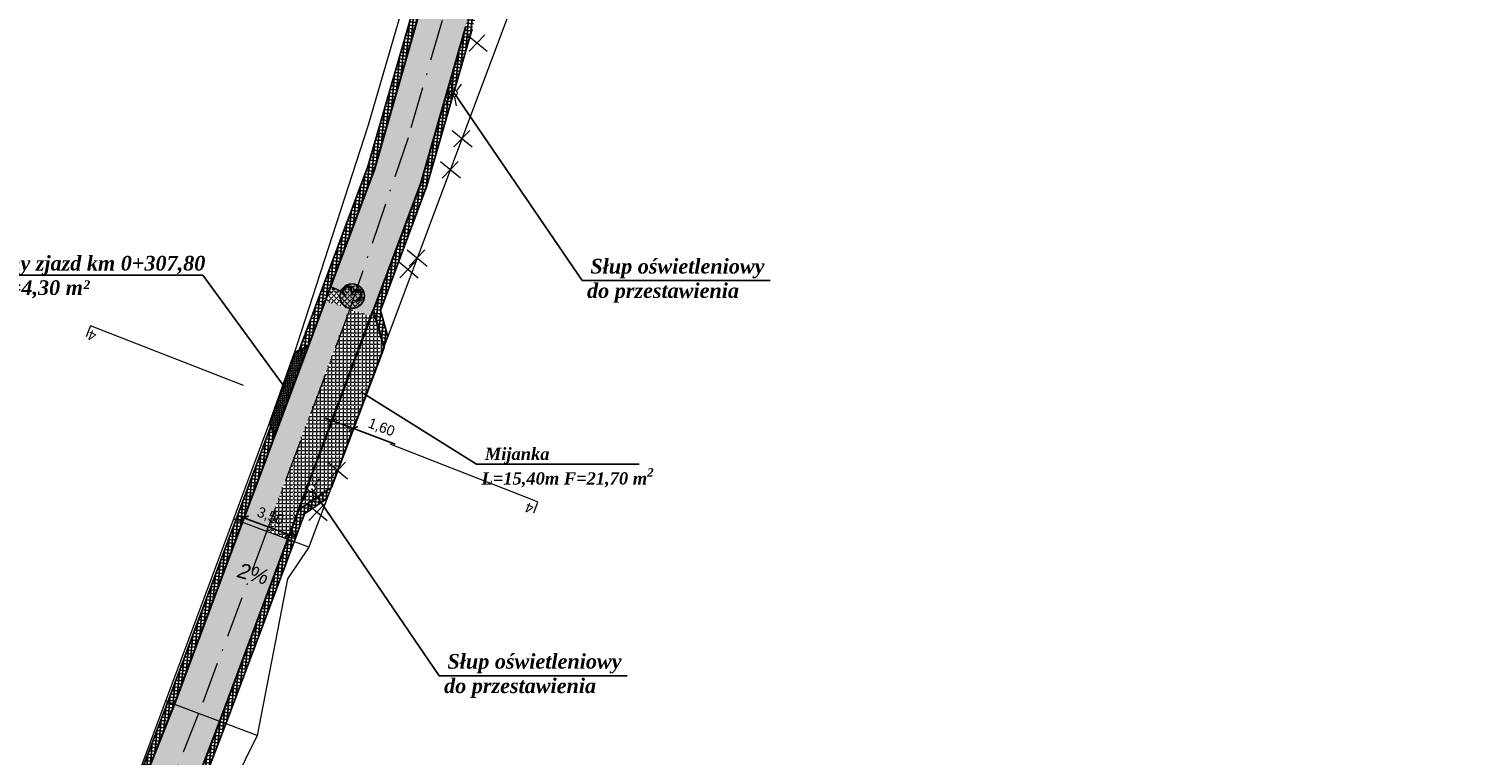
# Model space of a CAD drawing. Header units: metres. Extents: x 5555129 to 5556676, y 5635595 to 5636517.
# Tile 184 of 256: x 5556186 to 5556290, y 5635684 to 5635736. Entities that reach past the tile are written whole.
import ezdxf

# ---------------------------------------------------------------- set-up
doc = ezdxf.new("R2010")
doc.units = ezdxf.units.M
doc.header["$MEASUREMENT"] = 0
doc.linetypes.add('KROPK3-2', pattern=[5, 3, -1, 0, -1])
doc.linetypes.add('PRZER3-1', pattern=[4, 3, -1])
for name, color, linetype, lineweight, true_color in [('drogi', 7, 'Continuous', 20, 0xd6bc51), ('GESDZI_O', 7, 'Continuous', 18, 0x0a0909), ('GESKKL_O', 7, 'PRZER3-1', 18, 0x008000)]:
    doc.layers.add(name, color=color, linetype=linetype, lineweight=lineweight, true_color=true_color)
doc.layers.add('Warstwa 1', color=220, linetype='Continuous', lineweight=20)
doc.styles.add('GEO-INFO', font='plfontwi.shx', dxfattribs={"height": 0.25})
doc.styles.get("Standard").update_dxf_attribs({"font": 'plfontwi.shx', "height": 0.75})
doc.dimstyles.new('ISO-25', dxfattribs={"dimtxt": 2.5, "dimasz": 2.5, "dimexe": 1.25, "dimexo": 0.625, "dimtad": 1, "dimtxsty": 'Standard', "dimcen": 2.5, "dimadec": 0, "dimazin": 0, "dimtfac": 1, "dimtmove": 0, "dimatfit": 3, "dimfxl": 1, "dimarcsym": 0})
pattern_1 = [(85, (511.457, -240.33497), (-0.249048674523, 0.021788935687), []), (175, (511.457, -240.33497), (-0.021788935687, -0.249048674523), [])]
pattern_2 = [(0, (511.457, -240.33497), (0, 0.275), [0.2, -0.075]), (90, (511.457, -240.33497), (-0.275, 2e-17), [0.2, -0.075])]

# ---------------------------------------------------------------- blocks, each defined once
blk = doc.blocks.new('_Oblique')
at = {"color": 0, "linetype": 'ByBlock', "lineweight": -2}
blk.add_line((-0.5, -0.5), (0.5, 0.5), dxfattribs=at)
blk = doc.blocks.new('*D2581')
at = {"layer": 'Defpoints', "color": 0, "linetype": 'Continuous', "lineweight": 18}
for p in [(5556207.48, 5635707.82), (5556209.03, 5635707.24), (5556209.03, 5635707.24)]:
    blk.add_point(p, dxfattribs=at)
at = {"layer": 'Warstwa 1', "color": 0, "linetype": 'Continuous', "lineweight": -2}
for p, q in [((5556207.02, 5635707.99), (5556209.03, 5635707.24)), ((5556207.26, 5635707.23), (5556207.05, 5635706.65)), ((5556209.03, 5635707.24), (5556212.07, 5635706.1)), ((5556208.81, 5635706.65), (5556208.59, 5635706.07))]:
    blk.add_line(p, q, dxfattribs=at)
at = {"layer": 'Warstwa 1', "color": 0, "linetype": 'ByBlock', "lineweight": -2, "xscale": 0.5, "yscale": 0.5, "zscale": 0.5}
for p, rotation in [((5556207.48, 5635707.82), 159.4646525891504), ((5556209.03, 5635707.24), 339.4646525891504)]:
    blk.add_blockref('_Oblique', p, dxfattribs=dict(at, rotation=rotation))
at = {"layer": 'Warstwa 1', "color": 0, "linetype": 'Continuous', "lineweight": 20, "insert": (5556211.05, 5635707.28), "char_height": 0.75, "attachment_point": 5, "rotation": 339.4647}
blk.add_mtext('1,60', dxfattribs=at)
blk = doc.blocks.new('*D2590')
at = {"layer": 'Defpoints', "color": 0, "linetype": 'Continuous', "lineweight": 18}
for p in [(5556200.99, 5635700.43), (5556204.27, 5635699.21), (5556204.39, 5635699.53)]:
    blk.add_point(p, dxfattribs=at)
at = {"layer": 'Warstwa 1', "color": 0, "linetype": 'Continuous', "lineweight": -2}
for p, q in [((5556201.21, 5635701.02), (5556201.55, 5635701.93)), ((5556200.64, 5635700.93), (5556204.86, 5635699.36)), ((5556204.49, 5635699.79), (5556204.83, 5635700.7))]:
    blk.add_line(p, q, dxfattribs=at)
at = {"layer": 'Warstwa 1', "color": 0, "linetype": 'ByBlock', "lineweight": -2, "xscale": 0.5, "yscale": 0.5, "zscale": 0.5}
for p, rotation in [((5556201.11, 5635700.75), 159.5175467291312), ((5556204.39, 5635699.53), 339.5175467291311)]:
    blk.add_blockref('_Oblique', p, dxfattribs=dict(at, rotation=rotation))
at = {"layer": 'Warstwa 1', "color": 0, "linetype": 'Continuous', "lineweight": 20, "insert": (5556203.01, 5635700.84), "char_height": 0.75, "attachment_point": 5, "rotation": 339.5175}
blk.add_mtext('3,50', dxfattribs=at)

msp = doc.modelspace()

# ---------------------------------------------------------------- hatches: boundary and pattern name
h = msp.add_hatch()
h.set_pattern_fill('ANSI37', color=141, scale=2, angle=40)
h.set_pattern_definition(pattern_1)
h.paths.add_polyline_path([(5556221.92682, 5635756.50462), (5556221.36128, 5635756.527, 0.06330826), (5556213.29997, 5635737.41693), (5556212.58258, 5635734.91617), (5556213.06384, 5635734.78056), (5556213.78104, 5635737.28065, -0.064125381)])
h.paths.add_polyline_path([(5556225.61497, 5635754.88515, -0.403717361), (5556225.36067, 5635755.14877, -0.764323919), (5556225.85189, 5635755.28238, -0.000583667), (5556225.9455, 5635755.43786), (5556225.64928, 5635755.68317), (5556225.73993, 5635756.06254, 0.069112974), (5556217.14859, 5635736.32684), (5556216.4327, 5635733.83133), (5556216.91397, 5635733.69572), (5556217.62968, 5635736.1906, -0.065662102)])
h = msp.add_hatch()
h.set_pattern_fill('ANSI37', color=141, scale=2, angle=40)
h.set_pattern_definition(pattern_1)
h.paths.add_polyline_path([(5556210.08628, 5635726.21436), (5556205.11358, 5635712.90184), (5556205.77114, 5635713.2333), (5556210.56151, 5635726.05771), (5556213.06384, 5635734.78056), (5556212.58258, 5635734.91617)])
h.paths.add_polyline_path([(5556216.91397, 5635733.69572), (5556216.4327, 5635733.83133), (5556213.8881, 5635724.96111), (5556210.47102, 5635715.81318), (5556211.23268, 5635713.11099), (5556211.52911, 5635713.90233), (5556210.99664, 5635715.79143), (5556214.36332, 5635724.80446)])
h = msp.add_hatch()
h.set_pattern_fill('ANSI37', color=141, scale=2, angle=40)
h.set_pattern_definition(pattern_1)
h.paths.add_polyline_path([(5556203.32959, 5635706.69699), (5556203.05774, 5635707.3981), (5556200.52097, 5635700.60686), (5556200.9892, 5635700.43147)])
h.paths.add_polyline_path([(5556200.9892, 5635700.43147), (5556200.52097, 5635700.60686), (5556199.57931, 5635698.08592), (5556195.59375, 5635687.41566), (5556196.06207, 5635687.24073), (5556196.06489, 5635687.24807), (5556200.0477, 5635697.91096)])
h.paths.add_polyline_path([(5556205.49169, 5635701.05403), (5556207.11979, 5635702.12587), (5556207.31362, 5635702.88396), (5556205.0794, 5635701.37917), (5556204.26679, 5635699.20372), (5556204.73502, 5635699.02833)])
h.paths.add_polyline_path([(5556204.73502, 5635699.02833), (5556204.26679, 5635699.20372), (5556203.32642, 5635696.68624), (5556199.34089, 5635686.01603), (5556199.80928, 5635685.84107), (5556203.79481, 5635696.51128)])
h = msp.add_hatch()
h.set_pattern_fill('ANSI37', color=141, scale=2, angle=40)
h.set_pattern_definition(pattern_1)
h.paths.add_polyline_path([(5556191.86825, 5635677.70899), (5556191.10969, 5635676.49671), (5556190.26975, 5635674.86473), (5556190.77696, 5635675.0354), (5556192.13452, 5635677.41806), (5556196.06197, 5635687.24077), (5556195.59366, 5635687.41569)])
h.paths.add_polyline_path([(5556199.80574, 5635685.8316), (5556199.80928, 5635685.84107), (5556199.34095, 5635686.016), (5556195.85675, 5635676.93778, 0.058451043), (5556195.8045, 5635675.51617), (5556195.91365, 5635675.69062)])
at = {"layer": 'drogi', "lineweight": 5, "true_color": 0xf4e08b}
h = msp.add_hatch(dxfattribs=at)
h.set_pattern_fill('ANGLE', color=41)
h.set_pattern_definition(pattern_2)
edge = h.paths.add_edge_path()
edge.add_line((5556226.76796, 5635760.84477), (5556224.67399, 5635760.88165))
edge.add_arc((5556267.17255, 5635731.89504), 51.44271, 145.7036249, 151.3750795)
edge.add_line((5556222.01745, 5635756.53988), (5556224.07165, 5635756.5326))
edge.add_arc((5556263.79817, 5635734.69149), 45.33465, 144.7676321, 151.1985873, ccw=False)
edge = h.paths.add_edge_path()
edge.add_line((5556228.88249, 5635760.80752), (5556226.76796, 5635760.84477))
edge.add_arc((5556292.49256, 5635715.26599), 79.98217, 145.2594145, 147.8330462)
edge.add_line((5556224.78762, 5635757.84755), (5556226.85942, 5635757.8402))
edge.add_arc((5556292.49256, 5635715.26599), 78.23217, 144.3992904, 147.0297571, ccw=False)
edge = h.paths.add_edge_path()
edge.add_arc((5556208.93845, 5635716.82856), 0.89118, 258.6953568, 359.9999999, ccw=False)
edge.add_line((5556208.76375, 5635715.95467), (5556208.74218, 5635715.89691))
edge.add_line((5556208.74218, 5635715.89691), (5556210.31174, 5635715.38677))
edge.add_line((5556210.31174, 5635715.38677), (5556210.47102, 5635715.81318))
edge.add_line((5556210.47102, 5635715.81318), (5556213.8881, 5635724.96111))
edge.add_line((5556213.8881, 5635724.96111), (5556217.14859, 5635736.32684))
edge.add_arc((5556292.89337, 5635715.12278), 78.65675, 147.1183125, 164.3608973, ccw=False)
edge.add_line((5556226.83795, 5635757.826), (5556224.80909, 5635757.86174))
edge.add_arc((5556292.04507, 5635715.42427), 79.50859, 147.7410202, 164.4014895)
edge.add_line((5556215.46481, 5635736.80371), (5556212.99362, 5635728.3054))
edge.add_line((5556212.99362, 5635728.3054), (5556209.35764, 5635717.61499))
edge.add_arc((5556208.93845, 5635716.82856), 0.89118, 0.0000001, 61.9408139, ccw=False)
h = msp.add_hatch(dxfattribs=at)
h.set_pattern_fill('ANGLE', color=41)
h.set_pattern_definition(pattern_2)
h.paths.add_polyline_path([(5556215.46481, 5635736.80371), (5556212.99362, 5635728.3054), (5556209.35764, 5635717.61499, -0.277046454), (5556209.82963, 5635716.82856, -1), (5556208.04727, 5635716.82856, -0.100726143), (5556208.11815, 5635717.17687), (5556207.36384, 5635717.49717), (5556210.56151, 5635726.05771), (5556213.78104, 5635737.28065, -0.064306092), (5556221.95653, 5635756.55541), (5556223.97059, 5635756.51993, 0.067422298)])
h.paths.add_polyline_path([(5556208.74218, 5635715.89691), (5556206.98003, 5635716.46965), (5556200.9892, 5635700.43147), (5556202.72273, 5635699.78211)])
at = {"layer": 'drogi', "lineweight": 25}
h = msp.add_hatch(dxfattribs=at)
h.set_pattern_fill('ANGLE', color=256, angle=45)
h.set_pattern_definition([(45, (511.457, -240.33497), (-0.194454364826, 0.194454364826), [0.2, -0.075]), (135, (511.457, -240.33497), (-0.194454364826, -0.194454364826), [0.2, -0.075])])
h.paths.add_polyline_path([(5556209.82963, 5635716.82856, -0.458326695), (5556208.80683, 5635715.94715), (5556208.78304, 5635715.88363), (5556206.98003, 5635716.46965), (5556207.36384, 5635717.49717), (5556208.11815, 5635717.17687, -0.816982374)])
at = {"layer": 'drogi', "lineweight": 5, "true_color": 0xf4e08b}
h = msp.add_hatch(dxfattribs=at)
h.set_pattern_fill('ANGLE', color=41)
h.set_pattern_definition(pattern_2)
h.paths.add_polyline_path([(5556210.31174, 5635715.38677), (5556208.74218, 5635715.89691), (5556202.72273, 5635699.78211), (5556204.26679, 5635699.20372)])
h = msp.add_hatch(dxfattribs=at)
h.set_pattern_fill('ANGLE', color=41)
h.set_pattern_definition(pattern_2)
h.paths.add_polyline_path([(5556211.23268, 5635713.11099), (5556210.84104, 5635714.50044), (5556207.2319, 5635704.74796), (5556207.88412, 5635704.20782), (5556207.90626, 5635704.23078)])
h.paths.add_polyline_path([(5556210.84104, 5635714.50044), (5556210.47102, 5635715.81318), (5556205.0794, 5635701.37917), (5556206.28593, 5635702.19179), (5556206.34929, 5635702.36298), (5556206.12584, 5635702.69002, -0.578674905), (5556205.72927, 5635702.91793, -1), (5556206.25683, 5635702.91793, -0.266885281), (5556206.12584, 5635702.69002), (5556206.34929, 5635702.36298)])
h.paths.add_polyline_path([(5556207.89446, 5635704.19926), (5556207.2319, 5635704.74796), (5556206.34929, 5635702.36298), (5556206.40942, 5635702.27496), (5556207.4315, 5635702.96335)], flags=17)
h = msp.add_hatch(dxfattribs=at)
h.set_pattern_fill('ANGLE', color=41)
h.set_pattern_definition(pattern_2)
h.paths.add_polyline_path([(5556201.78182, 5635697.2632), (5556202.72273, 5635699.78211), (5556200.9892, 5635700.43147), (5556200.0477, 5635697.91096), (5556196.06489, 5635687.24807), (5556196.06207, 5635687.24073), (5556197.59686, 5635686.66746)])
h.paths.add_polyline_path([(5556203.32642, 5635696.68624), (5556204.26679, 5635699.20372), (5556202.72273, 5635699.78211), (5556201.78182, 5635697.2632), (5556197.59686, 5635686.66746), (5556199.34089, 5635686.01603)])
h.paths.add_polyline_path([(5556199.33813, 5635686.00866), (5556199.34089, 5635686.01603), (5556197.59686, 5635686.66746), (5556193.23991, 5635675.63628), (5556186.96232, 5635664.77227), (5556187.94202, 5635664.23461), (5556192.27107, 5635670.99209), (5556195.46416, 5635675.91488)])
h.paths.add_polyline_path([(5556197.59686, 5635686.66746), (5556196.06207, 5635687.24073), (5556192.31774, 5635677.48473), (5556189.41837, 5635672.65102), (5556185.604, 5635665.47136), (5556186.96232, 5635664.77227), (5556193.23991, 5635675.63628)])
edge = h.paths.add_edge_path()
edge.add_ellipse((5556181.3338, 5635653.06045), major_axis=(-0.81596, -1.47422), ratio=0.70808136, start_angle=-175.3508788, end_angle=4.6491211, ccw=False)
edge.add_line((5556182.06247, 5635654.57665), (5556186.96232, 5635664.77227))
edge.add_line((5556186.96232, 5635664.77227), (5556185.604, 5635665.47136))
edge.add_line((5556185.604, 5635665.47136), (5556185.59511, 5635665.45409))
edge.add_line((5556185.59511, 5635665.45409), (5556178.90323, 5635651.74266))
edge.add_line((5556178.90323, 5635651.74266), (5556180.37814, 5635651.0719))
edge.add_line((5556180.37814, 5635651.0719), (5556180.60514, 5635651.54424))
edge = h.paths.add_edge_path()
edge.add_ellipse((5556181.3338, 5635653.06045), major_axis=(-0.81596, -1.47422), ratio=0.70808136, start_angle=4.6491211, end_angle=184.6491212, ccw=False)
edge.add_line((5556180.60514, 5635651.54424), (5556180.37814, 5635651.0719))
edge.add_line((5556180.37814, 5635651.0719), (5556181.63498, 5635650.50031))
edge.add_line((5556181.63498, 5635650.50031), (5556188.04314, 5635664.21599))
edge.add_line((5556188.04314, 5635664.21599), (5556186.96232, 5635664.77227))
edge.add_line((5556186.96232, 5635664.77227), (5556182.06247, 5635654.57665))
at = {"layer": 'GESKKL_O', "linetype": 'Continuous', "lineweight": 20}
h = msp.add_hatch(dxfattribs=at)
h.set_pattern_fill('ANSI37', color=140, angle=40)
h.set_pattern_definition([(85, (511.45699, -240.33497), (-0.1245243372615, 0.0108944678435), []), (175, (511.45699, -240.33497), (-0.0108944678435, -0.1245243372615), [])])
h.paths.add_polyline_path([(5556204.08087, 5635710.61056), (5556202.96767, 5635707.63039), (5556202.96767, 5635707.63039), (5556203.32959, 5635706.69699), (5556205.77114, 5635713.2333), (5556204.76915, 5635712.72821)])
at = {"layer": 'Warstwa 1', "linetype": 'Continuous', "lineweight": 40}
h = msp.add_hatch(color=0, dxfattribs=at)
h.dxf.hatch_style = 1
h.paths.add_polyline_path([(5556202.83082, 5635695.35938), (5556199.58943, 5635696.68409), (5556199.50051, 5635696.44601)])

# ---------------------------------------------------------------- linework, layer by layer
msp.add_line((5556208.11815, 5635717.17687), (5556207.36684, 5635717.4959))
at = {"color": 141, "true_color": 0xadddf7}
for points in [[(5556213.30204, 5635737.42415), (5556210.08628, 5635726.21436), (5556205.11358, 5635712.90184)], [(5556217.62758, 5635736.18328), (5556214.36332, 5635724.80446), (5556210.99664, 5635715.79143)], [(5556210.99664, 5635715.79143), (5556211.52911, 5635713.90233)], [(5556203.05774, 5635707.3981), (5556199.57931, 5635698.08592), (5556195.59729, 5635687.42513), (5556191.86825, 5635677.70899), (5556191.10969, 5635676.49671)], [(5556207.12949, 5635702.15711), (5556205.49169, 5635701.05403)], [(5556205.49169, 5635701.05403), (5556203.79481, 5635696.51128), (5556199.80574, 5635685.8316), (5556195.91365, 5635675.69062), (5556195.80239, 5635675.51281)]]:
    msp.add_lwpolyline(points, dxfattribs=at)
msp.add_circle((5556208.93845, 5635716.82856), 0.89118)
at = {"layer": 'GESDZI_O', "color": 6, "linetype": 'Continuous', "lineweight": 18}
for p, q in [((5556217.28222, 5635735.76743), (5556218.72795, 5635734.57014)), ((5556218.56272, 5635735.76743), (5556217.40546, 5635734.567)), ((5556216.17678, 5635728.83639), (5556217.62251, 5635727.63909)), ((5556217.45727, 5635728.83639), (5556216.30001, 5635727.63595)), ((5556215.33297, 5635726.58377), (5556216.7787, 5635725.38647)), ((5556216.61347, 5635726.58377), (5556215.45621, 5635725.38333)), ((5556212.93669, 5635720.18666), (5556214.38242, 5635718.98937)), ((5556214.21719, 5635720.18666), (5556213.05993, 5635718.98623)), ((5556212.26801, 5635719.35006), (5556213.71374, 5635718.15277)), ((5556213.5485, 5635719.35006), (5556212.39124, 5635718.14963)), ((5556207.1721, 5635704.79749), (5556208.61782, 5635703.60019)), ((5556208.45259, 5635704.79749), (5556207.29533, 5635703.59706)), ((5556205.69171, 5635701.77044), (5556207.13744, 5635700.57315)), ((5556206.97221, 5635701.77044), (5556205.81495, 5635700.57001)), ((5556205.80706, 5635698.62676), (5556200.36593, 5635700.66494)), ((5556202.07669, 5635684.99415), (5556195.43869, 5635687.47358))]:
    msp.add_line(p, q, dxfattribs=at)
at = {"layer": 'GESDZI_O', "color": 141, "linetype": 'Continuous', "lineweight": 9, "true_color": 0xadddf7}
for p, q in [((5556216.08634, 5635732.40554), (5556216.14933, 5635731.79566)), ((5556216.84751, 5635732.18738), (5556216.51359, 5635731.73789)), ((5556215.71676, 5635730.72968), (5556216.035, 5635731.33658)), ((5556216.50187, 5635730.61463), (5556216.39021, 5635731.24811)), ((5556205.78843, 5635703.79951), (5556205.85142, 5635703.18963)), ((5556205.78843, 5635703.79951), (5556205.85142, 5635703.18963)), ((5556206.54961, 5635703.58135), (5556206.21569, 5635703.13187)), ((5556206.54961, 5635703.58135), (5556206.21569, 5635703.13187)), ((5556205.41886, 5635702.12365), (5556205.73709, 5635702.73055)), ((5556205.41886, 5635702.12365), (5556205.73709, 5635702.73055)), ((5556206.20397, 5635702.00861), (5556206.09231, 5635702.64208)), ((5556206.20397, 5635702.00861), (5556206.09231, 5635702.64208))]:
    msp.add_line(p, q, dxfattribs=at)
at = {"layer": 'GESDZI_O', "color": 3, "linetype": 'Continuous', "lineweight": 18}
for points in [[(5556096.65332, 5635650.48382), (5556136.25267, 5635628.07172), (5556145.62024, 5635621.93413), (5556150.15361, 5635619.66198), (5556155.68556, 5635619.15239), (5556160.54062, 5635620.64517), (5556161.55245, 5635621.20942), (5556164.20498, 5635623.7247), (5556166.88241, 5635629.42419), (5556191.94434, 5635678.11838), (5556202.84765, 5635707.30909), (5556204.08087, 5635710.61056), (5556210.1341, 5635729.2348), (5556212.63441, 5635737.86394), (5556214.79038, 5635745.94077), (5556218.63949, 5635753.86415), (5556225.08125, 5635762.93404), (5556256.40225, 5635799.33309), (5556285.22255, 5635832.20845), (5556292.46615, 5635838.41518), (5556304.19248, 5635846.28098), (5556330.23605, 5635854.44928), (5556334.11742, 5635856.20294)], [(5556293.70977, 5635832.71766), (5556283.28231, 5635822.52508), (5556263.88287, 5635800.68527), (5556264.70758, 5635794.99116), (5556236.58845, 5635766.37906), (5556222.95007, 5635744.39172), (5556205.80706, 5635698.62676), (5556204.26163, 5635696.3369), (5556202.07669, 5635684.99415), (5556196.89721, 5635674.50903), (5556193.8127, 5635670.31458), (5556188.21428, 5635664.12791), (5556183.31191, 5635653.01868), (5556170.35026, 5635624.67073), (5556165.54972, 5635616.27646), (5556161.18957, 5635611.65053), (5556150.25069, 5635613.63475), (5556133.2481, 5635624.15022), (5556115.6003, 5635634.98082)]]:
    msp.add_lwpolyline(points, dxfattribs=at)
at = {"layer": 'GESDZI_O', "color": 1, "linetype": 'Continuous', "lineweight": 30}
for points in [[(5556213.78266, 5635737.28627), (5556210.56151, 5635726.05771), (5556200.0477, 5635697.91096), (5556196.06489, 5635687.24807), (5556192.13452, 5635677.41806), (5556189.4194, 5635672.65273), (5556185.59511, 5635665.45409), (5556166.58545, 5635626.50396)], [(5556217.14696, 5635736.32115), (5556213.8881, 5635724.96111), (5556203.32642, 5635696.68624), (5556199.33813, 5635686.00866), (5556195.46416, 5635675.91488), (5556192.37219, 5635670.97347), (5556188.54622, 5635665.29926), (5556169.88588, 5635625.11858)], [(5556210.47102, 5635715.81318), (5556211.23268, 5635713.11099), (5556207.4315, 5635702.96335), (5556205.0794, 5635701.37917), (5556210.47102, 5635715.81318)], [(5556205.77114, 5635713.2333), (5556204.76915, 5635712.72821), (5556202.96767, 5635707.63039), (5556203.32959, 5635706.69699), (5556205.77114, 5635713.2333)]]:
    msp.add_lwpolyline(points, dxfattribs=at)
at = {"layer": 'GESDZI_O', "color": 5, "linetype": 'KROPK3-2', "lineweight": 13}
msp.add_lwpolyline([(5556215.46481, 5635736.80371), (5556212.99362, 5635728.3054), (5556209.08999, 5635716.82806)], dxfattribs=at)
msp.add_lwpolyline([(5556209.08999, 5635716.82806), (5556208.78304, 5635715.88363), (5556202.74201, 5635699.75652), (5556197.82163, 5635686.5835), (5556193.51031, 5635675.75505), (5556192.50359, 5635674.48261), (5556186.8424, 5635664.83398), (5556179.80735, 5635650.07692), (5556169.00158, 5635627.41805), (5556165.85632, 5635621.57244, -0.176928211), (5556159.98977, 5635617.22435, -0.186742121), (5556148.04762, 5635617.83485, -1.656902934)], format="xyb", dxfattribs=at)
at = {"layer": 'GESDZI_O', "color": 141, "linetype": 'Continuous', "lineweight": 9, "true_color": 0xadddf7}
for centre in [(5556216.29095, 5635731.52396), (5556205.99305, 5635702.91793), (5556205.99305, 5635702.91793)]:
    msp.add_circle(centre, 0.26378, dxfattribs=at)
at = {"layer": 'GESKKL_O', "color": 5, "linetype": 'Continuous', "lineweight": 20}
for p, q in [((5556189.99619, 5635714.67891), (5556189.68482, 5635713.88244)), ((5556222.37696, 5635701.88641), (5556222.06559, 5635701.08994))]:
    msp.add_line(p, q, dxfattribs=at)
for points in [[(5556201.06551, 5635710.35155), (5556189.99619, 5635714.67891)], [(5556222.38263, 5635701.90093), (5556222.12732, 5635702.01748), (5556211.70532, 5635706.09178)]]:
    msp.add_lwpolyline(points, dxfattribs=at)
at = {"layer": 'Warstwa 1', "color": 0, "linetype": 'Continuous', "lineweight": 25}
for points in [[(5556216.3441, 5635731.50974), (5556225.60639, 5635717.95297), (5556239.21874, 5635717.95297)], [(5556176.26003, 5635718.33841), (5556198.12874, 5635718.33841), (5556204.09329, 5635710.1704)], [(5556229.72676, 5635704.64828), (5556217.94283, 5635704.64828), (5556209.583, 5635709.88755)], [(5556205.99305, 5635702.88439), (5556215.25534, 5635689.32761), (5556228.86769, 5635689.32761)]]:
    msp.add_lwpolyline(points, dxfattribs=at)

# ---------------------------------------------------------------- texts
at = {"layer": 'GESKKL_O', "color": 5, "linetype": 'Continuous', "lineweight": 20, "char_height": 0.73125, "width": 1.9423546, "attachment_point": 1, "rotation": 157.4111612, "style": 'GEO-INFO'}
for insert in [(5556190.22128, 5635713.52121), (5556221.8774, 5635701.02875)]:
    msp.add_mtext('4', dxfattribs=dict(at, insert=insert))
at = {"layer": 'Warstwa 1', "color": 0, "linetype": 'Continuous', "lineweight": 40, "attachment_point": 1}
for s, insert, char_height, width in [('{\\fTimes New Roman|b0|i0|c238|p18; \\fTimes New Roman|b1|i1|c238|p18;\\H1.3889x;Projektowany zjazd km 0+307,80\\PL=0,70m  F=4,30 m²}', (5556176.26003, 5635719.74305), 0.7644, 23.252289), ('{\\fTimes New Roman|b0|i0|c238|p18; \\fTimes New Roman|b1|i1|c238|p18;\\H1.6667x;Słup oświetleniowy \\Pdo przestawienia}', (5556225.95395, 5635719.5249), 0.637, 19.3769075), ('\\A1;{\\fTimes New Roman|b0|i0|c238|p18; \\fTimes New Roman|b1|i1|c238|p18;\\H1.3889x;Mijanka \\PL=15,40m F=21,70 m\\H0.7x;\\S2^ ;}', (5556218.31304, 5635705.83864), 0.637, 19.3769075), ('{\\fTimes New Roman|b0|i0|c238|p18; \\fTimes New Roman|b1|i1|c238|p18;\\H1.6667x;Słup oświetleniowy \\Pdo przestawienia}', (5556215.6029, 5635690.89955), 0.637, 19.3769075)]:
    msp.add_mtext(s, dxfattribs=dict(at, insert=insert, char_height=char_height, width=width))
at = {"layer": 'Warstwa 1', "color": 0, "linetype": 'Continuous', "lineweight": 40}
for s, insert, char_height, width, attachment_point, rotation in [('{\\fArial|b0|i1|c238|p34;\\H1.076x;3}', (5556208.08491, 5635716.60414), 1.365, 21.7601002, 1, 76.3067674), ('{\\fArial|b0|i1|c238|p34;\\H1.076x;2%}', (5556200.56861, 5635696.46608, 69.84323), 1.01976, 16.2564687, 7, 344.8225924)]:
    msp.add_mtext(s, dxfattribs=dict(at, insert=insert, char_height=char_height, width=width, attachment_point=attachment_point, rotation=rotation))

# ---------------------------------------------------------------- dimensions: what is measured, and where the dimension line sits
at = {"layer": 'Warstwa 1', "color": 0, "linetype": 'Continuous', "lineweight": 20}
for p1, p2, distance, text, picture, middle in [((5556207.48442, 5635707.81769), (5556209.0324, 5635707.23783), 0, '1,60', '*D2581', (5556211.04675, 5635707.28036)), ((5556200.9892, 5635700.43147), (5556204.26792, 5635699.20675), 0.34509, '3,50', '*D2590', (5556203.0105, 5635700.84162))]:
    dim = msp.add_aligned_dim(p1=p1, p2=p2, distance=distance, text=text, dimstyle='ISO-25', override={"dimtxt": 2, "dimasz": 0.5, "dimgap": 0.3, "dimblk1": 'Oblique', "dimblk2": 'Oblique', "dimsah": 1, "dimdle": 0.5}, dxfattribs=at)
    dim.commit()
    dim.dimension.update_dxf_attribs({"geometry": picture, "text_midpoint": middle})

doc.saveas('drawing.dxf')
